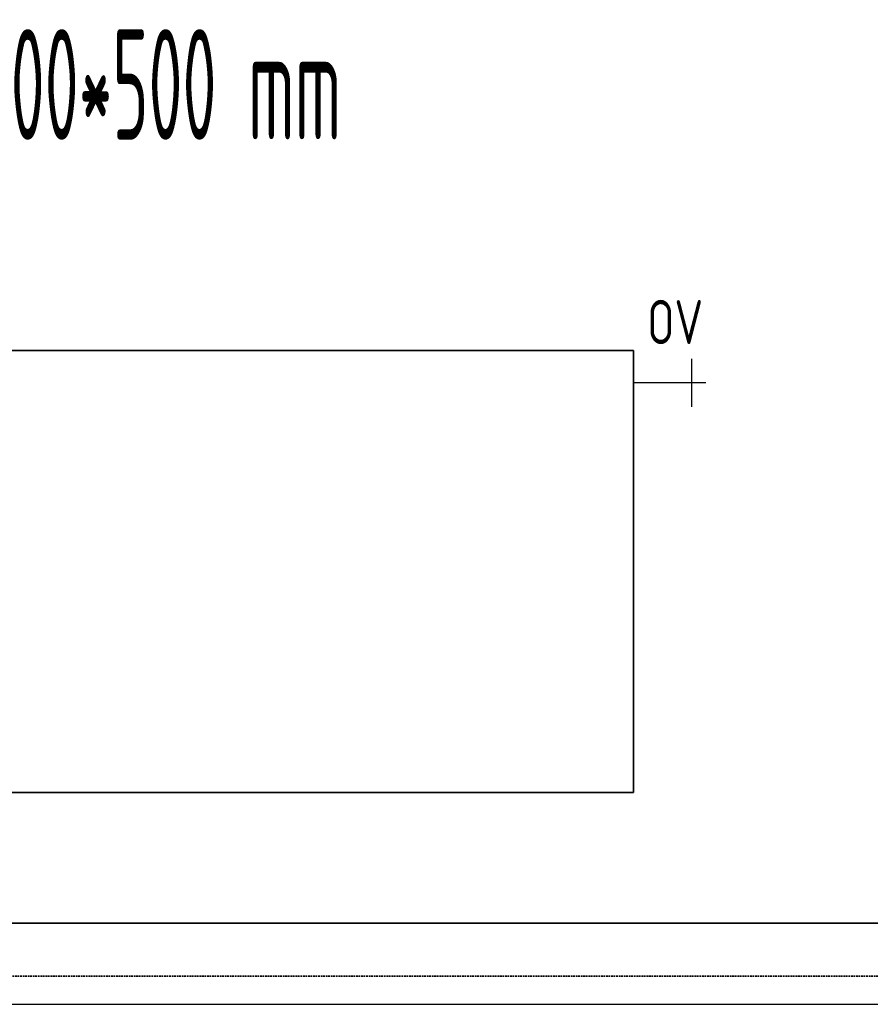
# Model space of a CAD drawing. Header units: millimetres. Extents: x -727 to 69715, y -15705 to 98123.
# Tile 150 of 256: x 39193 to 40156, y -12955 to -11840. Entities that reach past the tile are written whole.
import ezdxf
from ezdxf.enums import TextEntityAlignment as Align

# ---------------------------------------------------------------- set-up
doc = ezdxf.new("R2010")
doc.units = ezdxf.units.MM
doc.linetypes.add('VERDECKT', pattern=[9.525, 6.35, -3.175])
for name, color, linetype, lineweight in [('JS_VYT_POPIS - OBECNĚ', 7, 'Continuous', 5), ('UT_POTRUBI - PŘÍVOD', 1, 'Continuous', 35), ('UT_SCHÉMA_POPIS', 7, 'VERDECKT', 5), ('UT_SCHÉMA_SYMBOLY', 7, 'Continuous', 25), ('UT_SCHÉMA_ZPÁTEČKA', 172, 'VERDECKT', 35), ('UT_ZAŘÍZENÍ - OT', 3, 'Continuous', 35)]:
    doc.layers.add(name, color=color, linetype=linetype, lineweight=lineweight)
doc.styles.add('ISO 2.5', font='isocp.shx', dxfattribs={"width": 0.8, "height": 2.5})
doc.styles.add('VZT_POPIS', font='isocp.shx', dxfattribs={"width": 0.6, "height": 125})

msp = doc.modelspace()

# ---------------------------------------------------------------- linework, layer by layer
msp.add_line((-727.4, -12954.7), (68024.3, -12954.7))
at = {"layer": 'UT_POTRUBI - PŘÍVOD'}
msp.add_line((34577, -12862.8), (40376.8, -12862.8), dxfattribs=at)
at = {"layer": 'UT_SCHÉMA_SYMBOLY'}
for p, q in [((39953.8, -12278.4), (39953.8, -12224.4)), ((39969.8, -12251.4), (39887.9, -12251.4))]:
    msp.add_line(p, q, dxfattribs=at)
at = {"layer": 'UT_SCHÉMA_ZPÁTEČKA', "ltscale": 0.3}
msp.add_line((34213.2, -12922.7), (40309.8, -12922.7), dxfattribs=at)
at = {"layer": 'UT_ZAŘÍZENÍ - OT', "linetype": 'Continuous'}
for p, q in [((39887.9, -12214.9), (38087.9, -12214.9)), ((39887.9, -12714.9), (39887.9, -12214.9)), ((38087.9, -12714.9), (39887.9, -12714.9))]:
    msp.add_line(p, q, dxfattribs=at)

# ---------------------------------------------------------------- texts
at = {"layer": 'JS_VYT_POPIS - OBECNĚ', "style": 'VZT_POPIS', "width": 0.5}
msp.add_text('D-OT VK typ 20 - 1800*500 mm', height=125, dxfattribs=at).set_placement((38995.9, -11913.7), align=Align.MIDDLE_CENTER)
at = {"layer": 'UT_SCHÉMA_POPIS', "style": 'ISO 2.5', "width": 0.8}
msp.add_text('OV', height=50, dxfattribs=at).set_placement((39903.3, -12182.6), align=Align.MIDDLE_LEFT)

doc.saveas('drawing.dxf')
